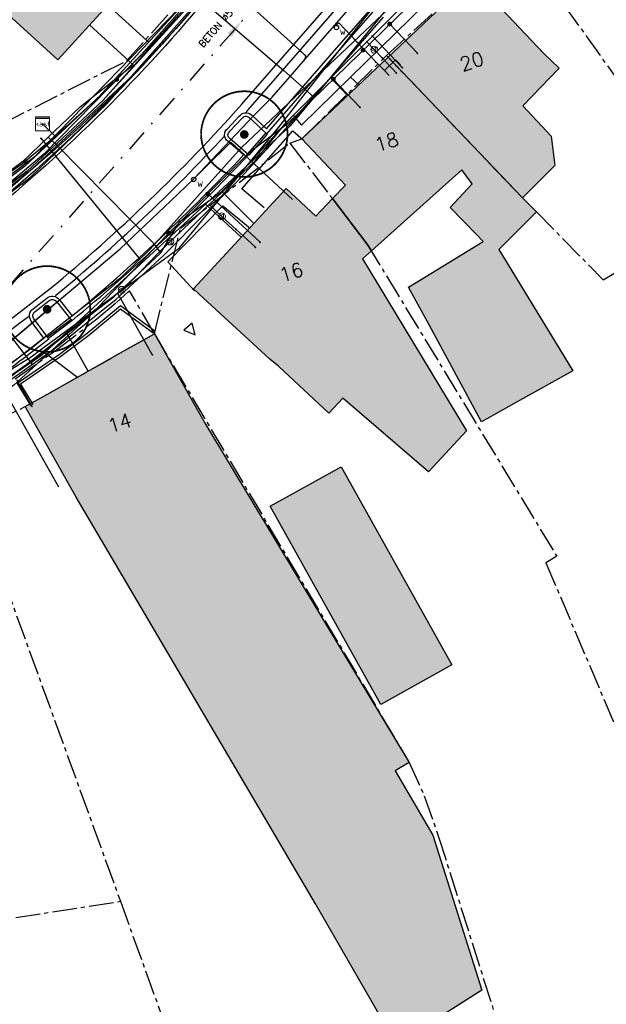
# Model space of a CAD drawing. Header units: metres. Extents: x 202952 to 203755, y 349031 to 349702.
# Tile 69 of 84: x 203454 to 203488, y 349407 to 349464. Entities that reach past the tile are written whole.
import ezdxf
from ezdxf.enums import TextEntityAlignment as Align

# ---------------------------------------------------------------- set-up
doc = ezdxf.new("R2010")
doc.units = ezdxf.units.M
doc.linetypes.add('1-200 CENTER', pattern=[4.28625, 2.8575, -0.47625, 0.47625, -0.47625])
doc.linetypes.add('1-200 DASHDOT', pattern=[2.54, 1.27, -0.635, 0, -0.635])
for name, color, linetype in [('PH-BEST-BEBOUWING', 1, 'Continuous'), ('PH-BEST-BEBOUWING-ARCERING', 254, 'Continuous'), ('PH-BEST-HUISNUMMER', 7, 'Continuous'), ('PH-BEST-INRIT', 8, 'Continuous'), ('PH-BEST-KADASTRALE-GRENS', 240, '1-200 CENTER'), ('PH-BEST-KL-DATA_EUROFIBER', 115, '1-200 EUROFIBER'), ('PH-BEST-KL-DATA_GEBROERDES van donk', 115, '1-200 DATA'), ('PH-BEST-KL-DATA_KPN', 115, '1-200 TELEFONIE-KPN'), ('PH-BEST-KL-DATA_NKM', 115, '1-200 DATA'), ('PH-BEST-KL-DATA_ZIGGO BV', 115, '1-200 ZIGGO'), ('PH-BEST-KL-ET_MIDDENSPANNING_ENEXIS', 115, '1-200 MIDDENSPANNING'), ('PH-BEST-KL-GAS_HOGEDRUK_ENEXIS', 115, '1-200 GASLEIDING HOGE DRUK'), ('PH-BEST-KL-GAS_LAGEDRUK_ENEXIS', 115, '1-200 GASLEIDING LAGE DRUK'), ('PH-BEST-KL-LAAGSPANNING-ENEXIS', 115, '1-200 LAAGSPANNING'), ('PH-BEST-KL-WATER-WML', 115, '1-200 WML'), ('PH-BEST-KL-WATER-WML-buiten gebruik', 11, '1-200 WML'), ('PH-BEST-RIO-HANDHAVEN-GEMENGD', 44, '1-200 DASHDOT'), ('PH-BEST-RIO-TEKST', 8, 'Continuous'), ('PH-INM-AFSLUITER WATER', 6, 'Continuous'), ('PH-INM-BOOM-HANDHAVEN', 96, 'Continuous'), ('PH-INM-KANTVERHARDING', 9, 'Continuous')]:
    doc.layers.add(name, color=color, linetype=linetype)
doc.styles.add('ISO', font='ISO')
doc.styles.add('NLCS-ISO', font='txt')
doc.styles.add('ROMANS', font='romans.shx')
doc.linetypes.add('1-200 DATA', pattern='A,1.5,-0.6,["DATA",ROMANS,S=0.24,R=0,X=-0.5,Y=-0.12],-0.3', length=2.4)
doc.linetypes.add('1-200 EUROFIBER', pattern='A,1.5,-0.6,["EURO",ROMANS,S=0.24,R=0,X=-0.5,Y=-0.12],-0.65', length=2.75)
doc.linetypes.add('1-200 GASLEIDING HOGE DRUK', pattern='A,1.5,-0.6,["GAS HD",ROMANS,S=0.24,R=0,X=-0.5,Y=-0.12],-1.1', length=3.2)
doc.linetypes.add('1-200 GASLEIDING LAGE DRUK', pattern='A,1.5,-0.6,["GAS LD",ROMANS,S=0.24,R=0,X=-0.5,Y=-0.12],-1', length=3.1)
doc.linetypes.add('1-200 LAAGSPANNING', pattern='A,1.5,-0.6,["LS",ROMANS,S=0.24,R=0,X=-0.45,Y=-0.12],-0.05', length=2.15)
doc.linetypes.add('1-200 MIDDENSPANNING', pattern='A,1.5,-0.6,["MS",ROMANS,S=0.24,R=0,X=-0.5,Y=-0.12],-0.05', length=2.15)
doc.linetypes.add('1-200 TELEFONIE-KPN', pattern='A,1.5,-0.6,["KPN",ROMANS,S=0.24,R=0,X=-0.5,Y=-0.12],-0.3', length=2.4)
doc.linetypes.add('1-200 WML', pattern='A,1.5,-0.6,["WML",ROMANS,S=0.24,R=0,X=-0.5,Y=-0.12],-0.3', length=2.4)
doc.linetypes.add('1-200 ZIGGO', pattern='A,1.5,-0.6,["ZIGGO",ROMANS,S=0.24,R=0,X=-0.5,Y=-0.12],-0.65', length=2.75)

# ---------------------------------------------------------------- blocks, each defined once
blk = doc.blocks.new('SKL-WTB_HULP_KAST-SO')
at = {"color": 0, "linetype": 'ByBlock', "lineweight": 18}
for points in [[(-2, 2), (2, 2), (2, 1.68), (-2, 1.68)], [(-2, 1.52), (2, 1.52), (2, -2), (-2, -2)]]:
    blk.add_lwpolyline(points, close=True, dxfattribs=at)
at = {"color": 0, "linetype": 'ByBlock', "lineweight": 18, "style": 'NLCS-ISO'}
blk.add_text('kast', height=1.5, dxfattribs=at).set_placement((0, 0), align=Align.MIDDLE_CENTER)
at = {"color": 0, "linetype": 'ByBlock', "lineweight": 18, "style": 'NLCS-ISO', "flags": 1}
for tag, p in [('TYPE', (2.5, 0)), ('OMSCHRIJVING', (2.5, -3)), ('LABEL', (2.5, -1.5))]:
    blk.add_attdef(tag, p, '', height=1, dxfattribs=at)
blk = doc.blocks.new('SKL-WTB_HULP_MOF-SO')
at = {"linetype": 'ByBlock', "lineweight": 18}
h = blk.add_hatch(color=0, dxfattribs=at)
h.dxf.hatch_style = 1
h.paths.add_polyline_path([(-0.5625, 0, 1), (0.5625, 0, 1)])
at = {"color": 0, "linetype": 'ByBlock', "lineweight": 18}
blk.add_circle((0, 0), 0.5625, dxfattribs=at)
at = {"color": 0, "linetype": 'ByBlock', "lineweight": 18, "style": 'NLCS-ISO', "flags": 1}
for tag, p in [('TYPE', (1.5, 0)), ('OMSCHRIJVING', (1.5, -3)), ('LABEL', (1.5, -1.5))]:
    blk.add_attdef(tag, p, '', height=1, dxfattribs=at)
blk = doc.blocks.new('SKL-WTB_HULP_OVERIG-SO')
at = {"color": 0, "linetype": 'ByBlock', "lineweight": 18}
for points in [[(-0.14, 0.14), (0.14, -0.14)], [(0.14, 0.14), (-0.14, -0.14)]]:
    blk.add_lwpolyline(points, dxfattribs=at)
at = {"color": 0, "linetype": 'ByBlock', "lineweight": 18, "style": 'NLCS-ISO', "flags": 1}
for tag, p in [('TYPE', (1.5, 0)), ('OMSCHRIJVING', (1.5, -3)), ('LABEL', (1.5, -1.5))]:
    blk.add_attdef(tag, p, '', height=1, dxfattribs=at)
blk = doc.blocks.new('SKL-WTB_HULP_VERLOOP-SO')
at = {"color": 0, "linetype": 'ByBlock', "lineweight": 18}
for points in [[(0.44, 0.72), (-0.88, 0)], [(0.44, -0.72), (-0.88, 0)], [(0.44, -0.72), (0.44, 0.72)]]:
    blk.add_lwpolyline(points, dxfattribs=at)
blk.add_circle((0, 0), 1, dxfattribs=at)
at = {"color": 0, "linetype": 'ByBlock', "lineweight": 18, "style": 'NLCS-ISO', "flags": 1}
for tag, p in [('TYPE', (1.5, 0)), ('OMSCHRIJVING', (1.5, -3)), ('LABEL', (1.5, -1.5))]:
    blk.add_attdef(tag, p, '', height=1, dxfattribs=at)
blk = doc.blocks.new('Materialisatie')
blk.add_solid([(-1.04, 0.173), (-1.04, -0.173), (0, 0)])
at = {"style": 'ROMANS'}
blk.add_attdef('MATERIALISATIE', (-2.631, 0.657), '', height=0.4, dxfattribs=at)
blk = doc.blocks.new('INRITSYMBOOL')
at = {"layer": 'PH-BEST-INRIT'}
blk.add_lwpolyline([(-0.315, 0.63), (0, 0), (0.315, 0.63)], close=True, dxfattribs=at)
blk = doc.blocks.new('65')
at = {"color": 0}
blk.add_circle((0, 0), 0.25, dxfattribs=at)
at = {"color": 0, "style": 'ISO'}
blk.add_attdef('65', (0.6, 0), '', height=0.9, dxfattribs=at)
blk = doc.blocks.new('*U45')
at = {"const_width": 0.1}
blk.add_lwpolyline([(-2.5, 0.004, 0.990403), (2.5, 0.03, 0.990403), (-2.5, 0.018)], format="xyb", dxfattribs=at)
at = {"linetype": 'Continuous', "const_width": 0.25}
blk.add_lwpolyline([(-0.125, 0, 1), (0.125, 0, 1)], format="xyb", close=True, dxfattribs=at)

msp = doc.modelspace()

# ---------------------------------------------------------------- hatches: boundary and pattern name
at = {"layer": 'PH-BEST-BEBOUWING-ARCERING'}
for points in [[(203444.471, 349474.935), (203445.105, 349475.477), (203444.13, 349476.405), (203447.54, 349480.076), (203447.941, 349480.508), (203451.964, 349476.82), (203450.956, 349475.628), (203455.435, 349471.299), (203456.495, 349472.709), (203456.971, 349472.285), (203457.64, 349471.69), (203462.08, 349467.66), (203459.817, 349465.166), (203458.699, 349463.934), (203456.5, 349461.51), (203452.324, 349465.3), (203450.495, 349463.201)], [(203475.586, 349461.657), (203480.368, 349466.182), (203480.44, 349466.25), (203482.16, 349464.43), (203484.56, 349461.89), (203485.475, 349461.023), (203484.422, 349459.93), (203483.369, 349458.837), (203485.011, 349457.084), (203485.215, 349455.396), (203483.351, 349453.513)], [(203470.59, 349456.93), (203475.586, 349461.657), (203483.351, 349453.513), (203484.169, 349452.71), (203481.99, 349450.533), (203486.255, 349443.51), (203483.354, 349441.894), (203480.987, 349440.575), (203477.958, 349446.171), (203476.771, 349448.364), (203481.084, 349450.997), (203480.722, 349451.382), (203479.179, 349452.956), (203480.442, 349454.338), (203479.847, 349455.136), (203474.615, 349450.451), (203474.373, 349450.85), (203472.365, 349453.473), (203473.113, 349454.26)], [(203464.33, 349448.26), (203466.241, 349450.328), (203468.977, 349453.289), (203469.69, 349454.06), (203471.413, 349452.47), (203472.365, 349453.473), (203474.373, 349450.85), (203474.615, 349450.451), (203474.1, 349449.99), (203474.984, 349448.528), (203480.112, 349440.05), (203477.911, 349437.673), (203472.961, 349441.937), (203472.164, 349441.074), (203469.241, 349443.788), (203468.74, 349444.19), (203464.661, 349447.955)], [(203457.56, 349436.22), (203454.61, 349441.45), (203455.884, 349442.169), (203460.659, 349444.864), (203462.07, 349445.66), (203465.02, 349440.43), (203474.436, 349424.805), (203476.809, 349420.867), (203475.989, 349420.386), (203477.509, 349417.788), (203478.164, 349416.669), (203480.996, 349407.699), (203476.077, 349404.558), (203471.394, 349412.704), (203461.506, 349429.513)], [(203472.873, 349437.974), (203479.265, 349426.514), (203475.166, 349424.227), (203468.774, 349435.688)]]:
    msp.add_hatch(color=256, dxfattribs=at).paths.add_polyline_path(points)

# ---------------------------------------------------------------- linework, layer by layer
at = {"layer": 'PH-BEST-BEBOUWING'}
for points in [[(203444.471, 349474.935), (203445.105, 349475.477), (203444.13, 349476.405), (203447.54, 349480.076), (203447.941, 349480.508), (203451.964, 349476.82), (203450.956, 349475.628), (203455.435, 349471.299), (203456.495, 349472.709), (203456.971, 349472.285), (203457.64, 349471.69), (203462.08, 349467.66), (203459.817, 349465.166), (203458.699, 349463.934), (203456.5, 349461.51), (203452.324, 349465.3), (203450.495, 349463.201), (203444.471, 349474.935)], [(203475.586, 349461.657), (203480.368, 349466.182), (203480.44, 349466.25), (203482.16, 349464.43), (203484.56, 349461.89), (203485.475, 349461.023), (203484.422, 349459.93), (203483.369, 349458.837), (203485.011, 349457.084), (203485.215, 349455.396), (203483.351, 349453.513), (203475.586, 349461.657)], [(203470.59, 349456.93), (203475.586, 349461.657), (203483.351, 349453.513), (203484.169, 349452.71), (203481.99, 349450.533), (203486.255, 349443.51), (203483.354, 349441.894), (203480.987, 349440.575), (203477.958, 349446.171), (203476.771, 349448.364), (203481.084, 349450.997), (203480.722, 349451.382), (203479.179, 349452.956), (203480.442, 349454.338), (203479.847, 349455.136), (203474.615, 349450.451), (203474.373, 349450.85), (203472.365, 349453.473), (203473.113, 349454.26), (203470.59, 349456.93)], [(203464.33, 349448.26), (203466.241, 349450.328), (203468.977, 349453.289), (203469.69, 349454.06), (203471.413, 349452.47), (203472.365, 349453.473), (203474.373, 349450.85), (203474.615, 349450.451), (203474.1, 349449.99), (203474.984, 349448.528), (203480.112, 349440.05), (203477.911, 349437.673), (203472.961, 349441.937), (203472.164, 349441.074), (203469.241, 349443.788), (203468.74, 349444.19), (203464.661, 349447.955), (203464.33, 349448.26)], [(203457.56, 349436.22), (203454.61, 349441.45), (203455.884, 349442.169), (203460.659, 349444.864), (203462.07, 349445.66), (203465.02, 349440.43), (203474.436, 349424.805), (203476.809, 349420.867), (203475.989, 349420.386), (203477.509, 349417.788), (203478.164, 349416.669), (203480.996, 349407.699), (203476.077, 349404.558), (203471.394, 349412.704), (203461.506, 349429.513), (203457.56, 349436.22)], [(203472.873, 349437.974), (203479.265, 349426.514), (203475.166, 349424.227), (203468.774, 349435.688), (203472.873, 349437.974)]]:
    msp.add_lwpolyline(points, close=True, dxfattribs=at)
at = {"layer": 'PH-BEST-KADASTRALE-GRENS', "ltscale": 0.5}
for p, q in [((203459.882, 349447.478), (203460.563, 349448.076)), ((203460.563, 349448.076), (203460.642, 349448.15)), ((203462.07, 349445.66), (203460.642, 349448.15)), ((203458.743, 349446.528), (203459.882, 349447.478)), ((203456.422, 349444.729), (203458.743, 349446.528)), ((203454.017, 349443.064), (203456.422, 349444.729)), ((203450.449, 349439.427), (203460.108, 349412.844)), ((203443.472, 349410.242), (203460.108, 349412.844)), ((203460.108, 349412.844), (203468.132, 349390.6))]:
    msp.add_line(p, q, dxfattribs=at)
for points in [[(203475.494, 349461.753), (203480.44, 349466.25), (203480.426, 349466.397), (203482.036, 349469.885)], [(203482.036, 349469.885), (203489.38, 349459.59), (203496.939, 349445.913), (203506.935, 349399.232)], [(203453.264, 349457.807), (203460.47, 349461.446), (203465.968, 349467.577)], [(203469.904, 349456.688), (203470.59, 349456.93), (203475.494, 349461.753)], [(203475.494, 349461.753), (203483.351, 349453.513), (203484.169, 349452.71), (203488.014, 349448.782), (203490.734, 349450.401), (203495.097, 349442.659), (203491.668, 349440.539), (203503.283, 349398.393)], [(203462.07, 349445.66), (203463.585, 349451.771), (203469.904, 349456.688)], [(203469.904, 349456.688), (203474.373, 349450.85), (203485.334, 349432.795), (203484.709, 349432.422), (203499.507, 349397.525)], [(203450.449, 349439.427), (203454.61, 349441.45), (203462.07, 349445.66)], [(203462.07, 349445.66), (203476.809, 349420.867), (203477.665, 349418.946), (203478.504, 349416.578), (203485.546, 349394.311)]]:
    msp.add_lwpolyline(points, dxfattribs=at)
at = {"layer": 'PH-BEST-KL-DATA_EUROFIBER'}
for points in [[(203464.083, 349465.612), (203464.437, 349465.305), (203469.566, 349460.856), (203471.28, 349459.362)], [(203473.317, 349461.679), (203475.327, 349463.966)], [(203471.28, 349459.362), (203473.317, 349461.679)], [(203466.34, 349453.943), (203466.866, 349454.468), (203469.852, 349457.724), (203471.28, 349459.362)], [(203455.03, 349443.906), (203456.415, 349444.895), (203459.12, 349447.065), (203459.848, 349447.648), (203462.59, 349450.195), (203465.054, 349452.657), (203466.34, 349453.943)], [(203455.03, 349443.906), (203453.611, 349445.72), (203449.241, 349450.901), (203448.34, 349452.32)], [(203453.233, 349442.621), (203455.03, 349443.906)]]:
    msp.add_lwpolyline(points, dxfattribs=at)
at = {"layer": 'PH-BEST-KL-DATA_GEBROERDES van donk'}
for points in [[(203502.361, 349510.777), (203496.983, 349504.104), (203493.2, 349499.321), (203487.342, 349492.063), (203479.845, 349483.111), (203472.156, 349474.167), (203467.003, 349468.273), (203461.337, 349461.811), (203455.69, 349456.045), (203451.829, 349452.807), (203447.197, 349449.339), (203442.553, 349446.358), (203435.086, 349442.164), (203430.398, 349439.915), (203423.923, 349437.367), (203417.375, 349435.308), (203412.124, 349434.053), (203406.092, 349432.848), (203400.892, 349432.002), (203394.442, 349430.983)], [(203465.967, 349453.879), (203466.895, 349454.813), (203470.087, 349458.275), (203470.576, 349457.727), (203473.404, 349460.499), (203479.467, 349466.442), (203479.715, 349466.685), (203482.592, 349471.825), (203484.295, 349473.68), (203484.783, 349474.27), (203488.214, 349478.68), (203491.47, 349481.824), (203495.766, 349487.774), (203496.149, 349488.305), (203496.829, 349489.361), (203497.015, 349489.832), (203500.387, 349493.715), (203503.942, 349498.14), (203509.097, 349503.971), (203512.027, 349507.064), (203512.875, 349506.464), (203513.472, 349506.059)], [(203456.459, 349456.54), (203455.935, 349457.025), (203457.781, 349458.78), (203460.85, 349461.216), (203458.319, 349463.516)], [(203473.404, 349460.499), (203473.885, 349460.047)], [(203455.935, 349457.025), (203454.462, 349455.625), (203448.518, 349451.167), (203447.908, 349452.046)], [(203462.075, 349450.835), (203456.458, 349456.54), (203456.459, 349456.54)], [(203462.075, 349450.835), (203456.458, 349456.539)], [(203463.541, 349452.16), (203465.967, 349453.879)], [(203465.967, 349453.879), (203467.82, 349452.038)], [(203459.719, 349447.801), (203462.449, 349450.337), (203463.541, 349452.16)], [(203462.449, 349450.337), (203462.075, 349450.835)], [(203458.845, 349447.114), (203459.719, 349447.801)], [(203455.686, 349444.625), (203458.845, 349447.114)], [(203455.376, 349444.381), (203455.686, 349444.625)], [(203455.686, 349444.625), (203457.636, 349443.158)], [(203452.315, 349442.232), (203455.376, 349444.381)]]:
    msp.add_lwpolyline(points, dxfattribs=at)
at = {"layer": 'PH-BEST-KL-DATA_KPN'}
for points in [[(203425.522, 349437.955), (203427.305, 349438.438), (203436.737, 349441.821), (203444.962, 349447.094), (203454.933, 349454.733), (203459.314, 349458.954), (203464.926, 349465.287), (203473.228, 349474.972), (203488.144, 349491.471), (203494.731, 349500), (203499.15, 349505.72)], [(203476.207, 349478.903), (203472.297, 349474.347), (203464.595, 349465.372), (203459.089, 349459.155), (203454.719, 349455.071), (203444.695, 349447.517), (203436.466, 349442.863), (203430.55, 349439.931), (203425.522, 349437.955)], [(203421.905, 349427.705), (203421.906, 349427.705), (203424.616, 349428.572), (203427.261, 349429.621), (203429.829, 349430.847), (203443.98, 349437.323), (203453.38, 349443.626), (203460.201, 349448.968), (203461.828, 349450.562), (203467.115, 349456.43), (203478.318, 349467.028)]]:
    msp.add_lwpolyline(points, dxfattribs=at)
at = {"layer": 'PH-BEST-KL-DATA_NKM'}
msp.add_lwpolyline([(203509.851, 349521.011), (203508.175, 349519.142), (203507.598, 349516.646), (203502.361, 349510.777), (203496.983, 349504.104), (203493.2, 349499.321), (203487.342, 349492.063), (203479.845, 349483.111), (203472.156, 349474.167), (203467.003, 349468.273), (203461.337, 349461.811), (203455.69, 349456.045), (203451.829, 349452.807), (203447.197, 349449.339), (203442.553, 349446.358), (203435.086, 349442.164), (203430.398, 349439.915), (203423.923, 349437.367), (203417.375, 349435.308), (203412.124, 349434.053), (203406.092, 349432.848), (203400.892, 349432.002), (203394.442, 349430.983)], dxfattribs=at)
at = {"layer": 'PH-BEST-KL-DATA_ZIGGO BV'}
for points in [[(203482.077, 349469.48), (203476.544, 349465.738), (203472.248, 349460.488), (203469.903, 349457.657)], [(203447.799, 349450.403), (203455.18, 349455.931), (203464.183, 349465.201)], [(203459.371, 349464.675), (203461.657, 349462.6)], [(203461.657, 349462.6), (203461.715, 349462.547)], [(203473.24, 349459.438), (203472.248, 349460.488)], [(203455.601, 349457.8), (203456.319, 349457.103)], [(203469.903, 349457.657), (203465.028, 349453.158)], [(203456.319, 349457.103), (203455.18, 349455.931)], [(203465.028, 349453.158), (203455.55, 349444.412)], [(203467.093, 349451.25), (203465.028, 349453.158)], [(203456.984, 349445.735), (203455.55, 349444.412)], [(203458.245, 349443.501), (203456.984, 349445.735)], [(203455.55, 349444.412), (203447.249, 349438.766)]]:
    msp.add_lwpolyline(points, dxfattribs=at)
at = {"layer": 'PH-BEST-KL-ET_MIDDENSPANNING_ENEXIS'}
for points in [[(203496.531, 349503.595), (203495.864, 349502.779), (203495.481, 349502.62), (203495.063, 349502.696), (203494.34, 349502.661), (203494.483, 349501.977), (203494.623, 349501.617), (203494.599, 349501.231), (203493.592, 349500), (203487.287, 349492.161), (203483.968, 349487.948), (203472.521, 349474.158), (203466.12, 349466.654), (203460.743, 349460.532), (203454.774, 349454.987), (203446.113, 349448.131), (203436.719, 349442.318), (203425.361, 349437.787), (203413.447, 349435.027), (203405.932, 349433.793), (203401.649, 349433.029), (203388.272, 349430.833)], [(203464.835, 349465.073), (203463.509, 349463.525), (203462.145, 349462.011), (203460.743, 349460.532), (203459.304, 349459.09), (203457.829, 349457.684), (203456.319, 349456.316), (203454.774, 349454.987), (203452.684, 349453.18)]]:
    msp.add_lwpolyline(points, dxfattribs=at)
at = {"layer": 'PH-BEST-KL-GAS_HOGEDRUK_ENEXIS'}
msp.add_lwpolyline([(203388.401, 349430.35), (203402.475, 349432.68), (203406.034, 349433.406), (203413.552, 349434.436), (203418.256, 349435.395), (203425.555, 349437.86), (203430.594, 349439.841), (203436.51, 349442.773), (203444.697, 349447.518), (203454.72, 349455.071), (203459.091, 349459.157), (203464.671, 349465.307), (203472.292, 349474.352), (203483.892, 349488.012), (203487.521, 349491.973), (203494.497, 349500), (203498.949, 349505.445), (203511.967, 349520.432), (203514.402, 349522.73), (203520.384, 349528.288), (203533.856, 349540.249), (203535.418, 349541.968), (203541.493, 349546.785), (203563.354, 349561.342)], dxfattribs=at)
at = {"layer": 'PH-BEST-KL-GAS_LAGEDRUK_ENEXIS'}
for points in [[(203462.989, 349450.994), (203465.242, 349453.128), (203467.926, 349455.687), (203469.697, 349457.874), (203479.272, 349467.485), (203482.537, 349471.227), (203492.929, 349482.081), (203494.264, 349483.681), (203496.889, 349489.604), (203500.468, 349493.783), (203505.085, 349499.478), (203509.397, 349503.865), (203515.377, 349509.624), (203519.854, 349514.149), (203524.738, 349518.981), (203529.073, 349522.983), (203543.863, 349533.153), (203550.513, 349536.901), (203556.546, 349541.499), (203559.986, 349543.959), (203568.231, 349549.298)], [(203509.314, 349517.835), (203498.715, 349505.632), (203493.867, 349500), (203487.287, 349492.161), (203483.739, 349488.142), (203472.139, 349474.482), (203464.449, 349465.509), (203458.869, 349459.359), (203454.559, 349455.325), (203444.536, 349447.771), (203436.427, 349442.954), (203430.469, 349440.114), (203425.463, 349438.146), (203418.163, 349435.681), (203413.499, 349434.732), (203405.958, 349433.696), (203404.977, 349433.496)], [(203474.679, 349462.875), (203476.403, 349461.053)], [(203474.354, 349462.549), (203474.787, 349462.091)], [(203474.787, 349462.091), (203475.252, 349461.599)], [(203475.252, 349461.599), (203476.068, 349460.737)], [(203455.509, 349456.969), (203461.22, 349449.998)], [(203465.242, 349453.128), (203465.976, 349452.449)], [(203465.976, 349452.449), (203466.784, 349451.703)], [(203466.784, 349451.703), (203467.911, 349450.661)], [(203460.182, 349448.2), (203460.497, 349448.447), (203462.198, 349450.226), (203462.989, 349450.994)], [(203423.484, 349427.704), (203430.113, 349429.994), (203431.891, 349430.71), (203433.654, 349431.46), (203435.403, 349432.243), (203437.137, 349433.059), (203439.554, 349434.265), (203441.937, 349435.536), (203443.62, 349436.483), (203445.284, 349437.463), (203447.434, 349438.794), (203449.551, 349440.178), (203451.632, 349441.615), (203453.676, 349443.104), (203460.182, 349448.2)], [(203459.937, 349448.008), (203461.949, 349444.444)]]:
    msp.add_lwpolyline(points, dxfattribs=at)
at = {"layer": 'PH-BEST-KL-LAAGSPANNING-ENEXIS'}
for points in [[(203544.033, 349533.57), (203542.157, 349532.856), (203540.036, 349532.113), (203538.083, 349531), (203537.902, 349530.88), (203535.903, 349529.506), (203533.941, 349528.079), (203529.859, 349524.845), (203525.966, 349521.385), (203524.29, 349519.769), (203522.656, 349518.111), (203521.015, 349516.359), (203519.42, 349514.564), (203515.166, 349509.838), (203509.537, 349503.723), (203506.065, 349500), (203505.311, 349499.148), (203500.468, 349493.783), (203479.478, 349467.267), (203469.765, 349457.802), (203467.485, 349456.094), (203462.896, 349451.464)], [(203463.472, 349464.094), (203462.321, 349462.838), (203461.143, 349461.607), (203459.939, 349460.401), (203458.619, 349459.136), (203457.308, 349457.934), (203455.971, 349456.762), (203454.608, 349455.62), (203454.452, 349455.493), (203444.106, 349448.446)], [(203475.68, 349463.566), (203477.277, 349461.88)], [(203472.415, 349460.384), (203473.965, 349458.747)], [(203465.16, 349453.749), (203468.182, 349450.955)], [(203462.896, 349451.464), (203462.77, 349451.337), (203458.499, 349446.846), (203453.922, 349442.669), (203446.844, 349438.394), (203445.821, 349437.765), (203444.087, 349436.741), (203442.331, 349435.756), (203438.827, 349433.939), (203435.248, 349432.275), (203432.666, 349431.189), (203430.052, 349430.183)], [(203453.409, 349442.359), (203456.536, 349436.813)]]:
    msp.add_lwpolyline(points, dxfattribs=at)
at = {"layer": 'PH-BEST-KL-WATER-WML'}
for points in [[(203470.53, 349461.998), (203459.561, 349471.933), (203458.351, 349470.6)], [(203453.465, 349444.978), (203460.098, 349450.563), (203463.017, 349453.35), (203464.356, 349454.628), (203467.84, 349458.303), (203468.861, 349459.324), (203470.057, 349460.698), (203470.785, 349461.534), (203472.482, 349463.482), (203476.797, 349468.438)], [(203472.482, 349463.482), (203472.525, 349463.507), (203472.742, 349463.631), (203473.773, 349462.542)], [(203473.773, 349462.542), (203474.873, 349461.38)], [(203470.785, 349461.534), (203470.796, 349461.583), (203470.827, 349461.729), (203470.752, 349461.797), (203470.53, 349461.998)], [(203474.873, 349461.38), (203475.368, 349460.885)], [(203475.368, 349460.885), (203476.013, 349461.499), (203476.297, 349461.217)], [(203475.368, 349460.885), (203475.65, 349460.601)], [(203467.84, 349458.303), (203464.368, 349454.639)], [(203464.356, 349454.628), (203464.392, 349454.663), (203465.068, 349455.33), (203466.492, 349456.735), (203470.062, 349453.431)], [(203456.925, 349447.891), (203453.465, 349444.978)], [(203454.11, 349443.025), (203455.003, 349441.442)]]:
    msp.add_lwpolyline(points, dxfattribs=at)
at = {"layer": 'PH-BEST-KL-WATER-WML-buiten gebruik'}
msp.add_lwpolyline([(203453.093, 349443.183), (203454.948, 349444.334), (203455.513, 349444.749), (203463.529, 349450.634), (203464.446, 349451.748), (203468.345, 349456.485), (203468.364, 349456.508), (203469.265, 349457.603), (203470.679, 349459.4), (203471.454, 349460.384), (203473.829, 349463.403), (203476.054, 349466.23)], dxfattribs=at)
at = {"layer": 'PH-BEST-RIO-HANDHAVEN-GEMENGD'}
msp.add_line((203482.384, 349481.088), (203451.856, 349446.368), dxfattribs=at)
at = {"layer": 'PH-INM-KANTVERHARDING'}
for p, q in [((203468.524, 349457.274), (203467.457, 349456.062)), ((203467.228, 349455.998), (203466.316, 349456.79)), ((203455.884, 349445.474), (203457.236, 349446.479))]:
    msp.add_line(p, q, dxfattribs=at)
for points in [[(203427.001, 349431.955, 0.029006), (203435.731, 349435.695), (203437.428, 349436.504, 0.047479), (203454.494, 349447.066), (203456.047, 349448.269, 0.039107), (203467.126, 349458.936), (203473.96, 349466.798), (203480.915, 349474.975), (203488.718, 349484.11), (203491.685, 349487.573), (203496.799, 349493.534), (203501.851, 349499.449), (203508.03, 349506.684, -0.039138), (203524.494, 349523.23, -0.013499), (203529.802, 349527.52, -0.013681), (203535.409, 349531.569), (203540.694, 349535.115), (203545.59, 349538.351), (203552.818, 349543.165), (203559.127, 349547.352)], [(203504.862, 349523.881), (203507.651, 349520.784, -0.341667), (203507.312, 349514.302), (203504.903, 349511.575), (203500.74, 349506.787), (203493.689, 349498.51), (203484.109, 349487.317), (203475.417, 349477.073), (203464.956, 349464.921, -0.051448), (203451.808, 349452.024, -0.02534), (203442.169, 349445.527, -0.025342), (203431.922, 349440.037, -0.02937), (203420.883, 349435.759, -0.019242), (203413.41, 349433.67), (203411.641, 349433.303), (203407.272, 349432.436), (203398.847, 349431.106), (203391.936, 349430.031), (203383.993, 349428.785), (203377.078, 349427.75), (203368.165, 349426.299)], [(203504.713, 349523.747), (203507.493, 349520.66, -0.340909), (203507.161, 349514.433), (203504.752, 349511.707), (203500.587, 349506.917), (203493.537, 349498.64), (203483.957, 349487.447), (203475.265, 349477.203), (203464.804, 349465.05, -0.051445), (203451.686, 349452.182, -0.025333), (203442.066, 349445.698, -0.02534), (203431.838, 349440.218, -0.029367), (203420.822, 349435.949, -0.019331), (203413.328, 349433.856)], [(203466.975, 349458.235, -0.437223), (203467.682, 349458.325), (203468.563, 349457.511), (203472.487, 349462.042), (203475.52, 349465.508), (203474.616, 349466.248)], [(203467.352, 349458.438, 0.000566), (203467.501, 349458.606), (203474.339, 349466.472), (203474.447, 349466.599)], [(203466.316, 349456.79, -0.508541), (203466.305, 349457.52), (203466.975, 349458.235)], [(203467.131, 349458.109, -0.444847), (203467.55, 349458.175), (203468.597, 349457.206), (203467.532, 349455.996)], [(203467.516, 349456.013), (203466.439, 349456.948, -0.538262), (203466.438, 349457.368), (203467.131, 349458.109)], [(203456.365, 349447.882, 0.033949), (203466.13, 349457.093)], [(203454.956, 349446.392, -0.427674), (203455.06, 349447.111), (203455.85, 349447.718, -0.422924), (203456.568, 349447.647), (203457.321, 349446.694, 0.030948), (203467.228, 349455.998)], [(203451.98, 349442.44, 0.016909), (203455.961, 349445.369), (203455.115, 349446.514, -0.433146), (203455.179, 349446.95), (203455.976, 349447.562)], [(203455.976, 349447.562, -0.42659), (203456.412, 349447.523), (203457.298, 349446.4), (203455.944, 349445.393)], [(203451.867, 349442.605, 0.016245), (203455.685, 349445.406), (203454.956, 349446.392)]]:
    msp.add_lwpolyline(points, format="xyb", dxfattribs=at)
msp.add_lwpolyline([(203468.579, 349457.223), (203472.638, 349461.911), (203475.806, 349465.532)], dxfattribs=at)
at = {"layer": 'PH-INM-KANTVERHARDING', "flags": 128}
for points in [[(203468.428, 349452.939), (203467.131, 349454.041), (203470.084, 349457.394), (203470.686, 349456.859)], [(203464.394, 349448.147), (203462.842, 349449.825), (203466.028, 349453.067), (203467.603, 349451.771)], [(203462.093, 349445.814), (203460.118, 349447.271), (203458.195, 349445.674), (203456.582, 349444.464), (203454.135, 349442.78), (203454.922, 349441.488)], [(203462.004, 349445.693), (203460.123, 349447.081), (203458.288, 349445.556), (203456.67, 349444.342), (203454.337, 349442.737), (203455.05, 349441.567)]]:
    msp.add_lwpolyline(points, dxfattribs=at)
msp.add_lwpolyline([(203437.65, 349436.056, 0.047479), (203454.796, 349446.668, 0.02299)], format="xyb", dxfattribs=at)
at = {"layer": 'PH-INM-KANTVERHARDING'}
msp.add_arc((203387.184, 349531.297), 110.095, 309.55236, 316.85786, dxfattribs=at)

# ---------------------------------------------------------------- block references
at = {"layer": 'PH-BEST-INRIT', "rotation": 41.01991214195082}
msp.add_blockref('INRITSYMBOOL', (203464.428, 349445.592), dxfattribs=at)
at = {"layer": 'PH-BEST-KL-DATA_ZIGGO BV', "xscale": 0.2, "yscale": 0.2, "zscale": 0.2}
msp.add_blockref('SKL-WTB_HULP_KAST-SO', (203455.601, 349457.8), dxfattribs=at)
at = {"layer": 'PH-BEST-KL-GAS_LAGEDRUK_ENEXIS', "xscale": 0.2, "yscale": 0.2, "zscale": 0.2}
for name, p in [('SKL-WTB_HULP_OVERIG-SO', (203474.679, 349462.875)), ('SKL-WTB_HULP_OVERIG-SO', (203474.354, 349462.549)), ('SKL-WTB_HULP_VERLOOP-SO', (203474.787, 349462.091)), ('SKL-WTB_HULP_OVERIG-SO', (203475.252, 349461.599)), ('SKL-WTB_HULP_OVERIG-SO', (203476.403, 349461.053)), ('SKL-WTB_HULP_OVERIG-SO', (203476.068, 349460.737)), ('SKL-WTB_HULP_OVERIG-SO', (203455.509, 349456.969)), ('SKL-WTB_HULP_OVERIG-SO', (203465.242, 349453.128)), ('SKL-WTB_HULP_VERLOOP-SO', (203465.976, 349452.449)), ('SKL-WTB_HULP_OVERIG-SO', (203466.784, 349451.703)), ('SKL-WTB_HULP_VERLOOP-SO', (203462.989, 349450.994)), ('SKL-WTB_HULP_OVERIG-SO', (203467.911, 349450.661)), ('SKL-WTB_HULP_OVERIG-SO', (203461.22, 349449.998)), ('SKL-WTB_HULP_OVERIG-SO', (203459.937, 349448.008)), ('SKL-WTB_HULP_VERLOOP-SO', (203460.182, 349448.2)), ('SKL-WTB_HULP_OVERIG-SO', (203461.949, 349444.444))]:
    msp.add_blockref(name, p, dxfattribs=at)
at = {"layer": 'PH-BEST-KL-LAAGSPANNING-ENEXIS', "xscale": 0.2, "yscale": 0.2, "zscale": 0.2}
for name, p in [('SKL-WTB_HULP_MOF-SO', (203475.68, 349463.566)), ('SKL-WTB_HULP_MOF-SO', (203474.134, 349462.059)), ('SKL-WTB_HULP_OVERIG-SO', (203477.277, 349461.88)), ('SKL-WTB_HULP_MOF-SO', (203459.903, 349460.366)), ('SKL-WTB_HULP_MOF-SO', (203472.415, 349460.384)), ('SKL-WTB_HULP_OVERIG-SO', (203473.965, 349458.747)), ('SKL-WTB_HULP_MOF-SO', (203454.608, 349455.62)), ('SKL-WTB_HULP_MOF-SO', (203465.16, 349453.749)), ('SKL-WTB_HULP_MOF-SO', (203462.896, 349451.464)), ('SKL-WTB_HULP_OVERIG-SO', (203468.182, 349450.955))]:
    msp.add_blockref(name, p, dxfattribs=at)
at = {"layer": 'PH-BEST-KL-WATER-WML', "xscale": 0.2, "yscale": 0.2, "zscale": 0.2}
for p in [(203473.773, 349462.542), (203470.53, 349461.998), (203474.873, 349461.38)]:
    msp.add_blockref('SKL-WTB_HULP_OVERIG-SO', p, dxfattribs=at)
at = {"layer": 'PH-BEST-RIO-TEKST', "rotation": 48.67603995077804}
msp.add_blockref('Materialisatie', (203467.12, 349463.728), dxfattribs=at).add_auto_attribs({'MATERIALISATIE': 'BETON %%c500mm '})
at = {"layer": 'PH-INM-AFSLUITER WATER'}
ref = msp.add_blockref('65', (203472.592, 349463.37), dxfattribs=dict(at, xscale=0.5, yscale=0.5, zscale=0.5))
ref.add_attrib('65', 'w', (203472.786, 349462.932), dxfattribs={"layer": '0', "color": 0, "height": 0.45, "style": 'ISO'})
ref = msp.add_blockref('65', (203464.345, 349454.59), dxfattribs=dict(at, xscale=0.5, yscale=0.5, zscale=0.5))
ref.add_attrib('65', 'w', (203464.538, 349454.152), dxfattribs={"layer": '0', "color": 0, "height": 0.45, "style": 'ISO'})
at = {"layer": 'PH-INM-BOOM-HANDHAVEN'}
for p in [(203467.271, 349457.185), (203455.87, 349447.073)]:
    msp.add_blockref('*U45', p, dxfattribs=at)

# ---------------------------------------------------------------- texts
at = {"layer": 'PH-BEST-HUISNUMMER', "style": 'ROMANS'}
for s, p in [('20', (203480.423, 349461.415)), ('18', (203475.498, 349456.755)), ('16', (203469.984, 349449.222)), ('14', (203460.059, 349440.507))]:
    msp.add_text(s, height=0.8, rotation=17.9, dxfattribs=at).set_placement(p, align=Align.MIDDLE_CENTER)

doc.saveas('drawing.dxf')
